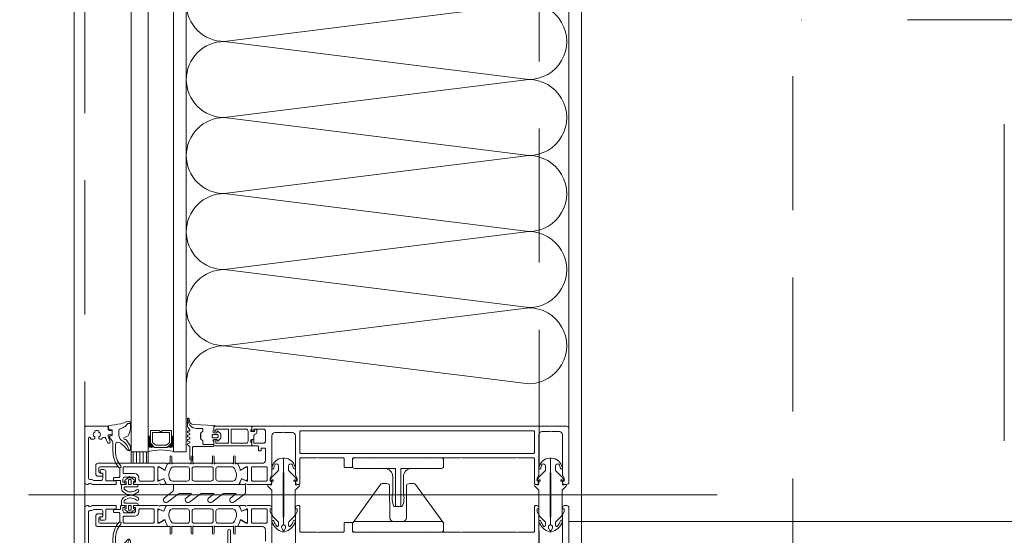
# Model space of a CAD drawing. Header units: millimetres. Extents: x 213386 to 459888, y 74252 to 208052.
# Tile 167 of 256: x 373011 to 373477, y 182188 to 182432. Entities that reach past the tile are written whole.
import ezdxf

# ---------------------------------------------------------------- set-up
doc = ezdxf.new("R2010")
doc.units = ezdxf.units.MM
for name, pattern in [('CK_Čerchovaná 50', [6, 3, -1.5, 0, -1.5]), ('DASHDOTX2', [2, 1, -0.5, 0, -0.5]), ('ČÁRKOVANÁ', [19.05, 12.7, -6.35])]:
    doc.linetypes.add(name, pattern=pattern)
doc.layers.get('Defpoints').update_dxf_attribs({"color": 255, "lineweight": 0})
for name, color, linetype, lineweight in [('FASÁDA DETAILNÍ', 255, 'Continuous', 0), ('HU-osy', 255, 'DASHDOTX2', 0), ('KOTY 50', 255, 'Continuous', 0), ('NOVA', 255, 'Continuous', 0), ('TENKA', 255, 'Continuous', 0)]:
    doc.layers.add(name, color=color, linetype=linetype, lineweight=lineweight)
doc.layers.get('KOTY 50').off()
doc.styles.add('CS-ROMANS', font='romans.shx', dxfattribs={"width": 0.75, "oblique": 5})
doc.dimstyles.new('A_KÓTA_50', dxfattribs={"dimtxt": 110, "dimasz": 2, "dimexe": 100, "dimexo": 1500, "dimgap": 40, "dimtad": 1, "dimrnd": 1, "dimdsep": 46, "dimtxsty": 'CS-ROMANS', "dimblk": 'KOT_CARA20', "dimcen": 45, "dimse1": 1, "dimse2": 1, "dimclrd": 256, "dimclre": 256, "dimclrt": 256, "dimadec": 0, "dimazin": 0, "dimtfac": 1, "dimtix": 1, "dimtmove": 2, "dimatfit": 3, "dimldrblk": 'OBLIQUE', "dimfxl": 100, "dimtolj": 1, "dimarcsym": 0})

# ---------------------------------------------------------------- blocks, each defined once
blk = doc.blocks.new('nesystémový nástavec 18')
for p, q in [((-18, 6.8), (-18, 8.8)), ((-17.5, 9.3), (-15.36, 9.3)), ((-17, 6.3), (-17.5, 6.3)), ((-11, 8), (-17, 8)), ((-17, 8), (-17, 6.3)), ((-15.36, 9.3), (0, 9.3)), ((-11, 1.3), (-11, 8)), ((-2.8, 8), (-9.7, 8)), ((-9.7, 1.3), (-9.7, 8)), ((-1.8, 2.3), (-1.8, 7)), ((-0.5, 7.3), (-0.5, 6.8)), ((0, 9.3), (0, 7.8)), ((0, 6.3), (0.55, 6.3)), ((0.55, 6.3), (0.95, 5.9)), ((0.95, 5.9), (0.95, 4.8)), ((0.95, 4.8), (0.95, 4.14)), ((-18, 0.5), (-18, 1.8)), ((-17.5, 2.3), (-17, 2.3)), ((-1.8, 0), (-17.5, 0)), ((-17, 2.3), (-17, 1.3)), ((-17, 1.3), (-11, 1.3)), ((-9.7, 1.3), (-2.8, 1.3)), ((0, 0), (-1.8, 0)), ((-0.4, 2.23), (-0.5, 2.04)), ((-0.5, 2.04), (-0.5, 2)), ((1.2, 2.44), (0, 2.44)), ((0, 1.5), (0, 0)), ((0.95, 4.14), (1.2, 4.14)), ((1.2, 1.85), (1.2, 2.44)), ((1.4, 3.94), (1.4, 3.84)), ((1.6, 3.64), (1.6, 3.64)), ((1.8, 1.37), (1.7, 1.35)), ((2.25, 1.63), (1.8, 1.37)), ((2.4, 2.84), (2.4, 1.89))]:
    blk.add_line(p, q)
for centre, radius, start, end in [((-17.5, 8.8), 0.5, 90, 180), ((-17.5, 6.8), 0.5, 180.0012, 269.9988), ((-15.36, 9.8), 0.5, 270, 270.084), ((-2.8, 7), 1, 0, 90), ((0, 7.3), 0.5, 89.9955, 180.0071), ((0, 6.8), 0.5, 179.9949, 270.006), ((0.75, 4.8), 0.2, 359.9656, 0.0344), ((-17.5, 1.8), 0.5, 89.999, 180.0002), ((-17.5, 0.5), 0.5, 180, 270), ((-2.8, 2.3), 1, 270, 0), ((0, 2), 0.5, 179.9716, 270.0327), ((0, 1.94), 0.5, 89.9975, 144.0007), ((1.2, 3.94), 0.2, 359.9707, 90.0249), ((1.7, 1.85), 0.5, 179.9991, 270), ((1.6, 3.84), 0.2, 179.9737, 270.035), ((1.6, 2.84), 0.8, 0.0065, 89.9919), ((2.1, 1.89), 0.3, 299.9815, 0.0183)]:
    blk.add_arc(centre, radius, start, end)
blk = doc.blocks.new('284336')
for points in [[(-0.7, -9.6), (-10, -9.6, 0.414511), (-10.51, -10.11), (-10.51, -15.51, -1), (-11.69, -15.51), (-11.69, -9.6), (-12.69, -8.95, -0.668884), (-12.6, -8.23), (-11.99, -8.01, 0.766384), (-11.99, -7.21), (-12.6, -6.99, -0.76831), (-12.6, -6.23), (-11.99, -6.01, 0.766384), (-11.99, -5.21), (-12.6, -4.99, -0.76831), (-12.6, -4.23), (-11.99, -4.01, 0.766384), (-11.99, -3.21), (-12.6, -2.99, -0.877523), (-12.5, -2.22), (-12.1, -2.22, 0.698129), (-11.83, -1.5, -0.220231), (-12.89, 0.78), (-12.89, 3.45, -0.157143), (-12.82, 3.68), (-12.69, 3.42, -0.067482), (-12.48, 2.53, 0.393136), (-8.66, -1.02), (-6.1, -1.02, -0.414214), (-5.61, -1.51), (-5.61, -2.22, -0.267949), (-5.85, -2.65), (-6.35, -2.93, 0.267949), (-6.61, -3.38), (-6.61, -5.84, 0.267949), (-6.35, -6.29), (-5.85, -6.57, -0.267949), (-5.61, -7), (-5.61, -8.11, 0.414215), (-5.1, -8.62), (-0.41, -8.62), (-0.41, -9.31, -0.414212), (-0.7, -9.6)], [(-0.41, 0), (-0.41, -2, 0.990243), (-0.4, -3.02), (0.9, -3.02, 0.414214), (1.21, -2.71), (1.21, -2.61, -0.668123), (1.71, -2.4), (2.75, -3.45, -0.199004), (2.89, -3.79), (2.89, -5.43, -0.199038), (2.75, -5.77), (1.71, -6.82, -0.668191), (1.21, -6.61), (1.21, -6.51, 0.414214), (0.9, -6.2), (-0.4, -6.2, 0.990269), (-0.41, -7.22), (-0.41, -8.6), (-5.1, -8.6, -0.414215), (-5.59, -8.11), (-5.59, -7, 0.267949), (-5.84, -6.56), (-6.34, -6.27, -0.267949), (-6.59, -5.84), (-6.59, -3.38, -0.267949), (-6.34, -2.95), (-5.84, -2.66, 0.267949), (-5.59, -2.22), (-5.59, -1.51, 0.414214), (-6.1, -1), (-8.66, -1, -0.393156), (-12.46, 2.53, 0.067572), (-12.67, 3.43), (-12.8, 3.7, -0.637545), (-12.12, 3.53), (-11.92, 2.53, 0.344315), (-10.06, 0.91), (0, 0.38, -0.406913), (0.39, 0), (-0.41, 0)], [(1.7, -4.31, 0.414235), (1.2, -3.81), (-0.7, -3.81, 0.414214), (-1.2, -4.31), (-1.2, -4.91, 0.414214), (-0.7, -5.41), (1.2, -5.41, 0.414235), (1.7, -4.91), (1.7, -4.31)]]:
    blk.add_lwpolyline(points, format="xyb", close=True)
blk = doc.blocks.new('433270')
blk.add_lwpolyline([(1, 0, 0.414364), (0, -1), (0, -1.4, 0.255924), (0.23, -1.83, -0.547723), (0.23, -3.17, 0.255924), (0, -3.6), (0, -14.6, 0.414214), (0.3, -14.9), (1.2, -14.9, 0.414214), (1.7, -14.4), (1.7, -10.3, -0.414214), (2, -10), (6, -10, 0.414248), (7, -9), (7, -7.7, 0.414179), (6.5, -7.2), (5.7, -7.2, 0.414232), (5.4, -7.5), (5.4, -8.2, -0.414198), (5.1, -8.5), (2.8, -8.5, -0.414204), (1.8, -7.5), (1.8, -4.49, -0.147432), (1.97, -3.94, 0.147461), (2.4, -2.5), (2.4, -2.3, -0.414214), (2.9, -1.8), (21.87, -1.8, -0.668178), (22.22, -2.65), (22.16, -2.72, 1), (21.59, -3.29), (21.52, -3.35, 0.198912), (21.38, -3.71), (21.38, -4.05, 0.414214), (22.08, -4.75), (22.38, -4.75, 0.576988), (22.64, -4.3, -0.311246), (24.56, -4.3, 0.576988), (24.82, -4.75), (25.3, -4.75, -0.260065), (25.3, -6.65), (24.82, -6.65, 0.576988), (24.56, -7.1, -0.311246), (22.64, -7.1, 0.576988), (22.38, -6.65), (22.08, -6.65, 0.414214), (21.38, -7.35), (21.38, -7.61, 0.267949), (21.63, -8.04), (21.89, -8.2, -0.637047), (21.73, -10), (19.83, -10.7, 0.315299), (19.5, -11.17), (19.5, -11.49, 0.520567), (20.17, -11.96), (22.83, -10.99, -0.520567), (23.5, -11.46), (23.5, -12.5, 0.414062), (24, -13), (25, -13, 0.414186), (25.5, -12.5), (25.5, -11.5, -0.414182), (26, -11), (27, -11, 0.414214), (27.5, -10.5), (27.5, -0.5, 0.414214), (27, 0), (1, 0)], format="xyb", close=True)
blk = doc.blocks.new('284325')
for points in [[(0.84, -5.23, -0.560316), (0.94, -4.73), (1.94, -4.36, 0.3153), (2.14, -4.08), (2.14, -1.89, 0.451558), (1.8, -1.59), (0.9, -1.7, -0.399586), (0.57, -1.46), (0.3, -0.07, -0.415977), (0.53, 0.29, 0.024107), (6.15, 1.24, 0.076636), (8.99, 2.34, -0.577615), (10.79, 1.3), (10.02, 1.37, 0.283171), (9.08, 0.9, -0.168429), (7.07, -0.74), (5.9, -1.16, 0.315302), (5.24, -2.1), (5.24, -4.21, 0.269719), (6.76, -6.82, -0.194797), (10.18, -11.53, -0.342663), (9.17, -11.17, 0.119207), (5.43, -7.59, 0.578571), (3.63, -8.62), (3.63, -11.77, 0.176415), (6.16, -18.72, -1), (5.24, -19.49, -0.176415), (2.43, -11.77), (2.43, -8.89, 0.208286), (0.84, -5.23)], [(8.95, -6.65), (10.32, -8.78, -0.134555), (10.79, -10.63, -0.339795), (10.19, -11.53, 0.194788), (6.76, -6.81, -0.269736), (5.25, -4.21), (5.25, -2.1, -0.315302), (5.9, -1.17), (7.07, -0.74, 0.168429), (9.09, 0.89, -0.283167), (10.01, 1.36), (10.79, 1.29), (10.79, -0.74, -0.070852), (10.71, -1.3), (9.95, -3.93, -0.241839), (9.08, -4.83), (7.93, -5.22, 0.836024), (8.08, -6.19), (8.11, -6.19, -0.255349), (8.95, -6.65)]]:
    blk.add_lwpolyline(points, format="xyb", close=True)
blk = doc.blocks.new('*U4004')
for points in [[(0, 0, 0.414243), (0.1, 0.1), (0, 0.9, -1.0001), (0.2, 0.9), (0.1, 0.1, 0.414228), (0.2, 0, 0.414228)], [(0.2, 0, 0.414243), (0.3, 0.1), (0.2, 0.9, -1.0001), (0.4, 0.9), (0.3, 0.1, 0.414228), (0.4, 0, 0.414228)], [(0.4, 0, 0.414243), (0.5, 0.1), (0.4, 0.9, -1.0001), (0.6, 0.9), (0.5, 0.1, 0.414228), (0.6, 0, 0.414228)], [(0.6, 0, 0.414243), (0.7, 0.1), (0.6, 0.9, -1.0001), (0.8, 0.9), (0.7, 0.1, 0.414228), (0.8, 0, 0.414228)], [(0.8, 0, 0.414243), (0.9, 0.1), (0.8, 0.9, -1.0001), (1, 0.9), (0.9, 0.1, 0.414228), (1, 0, 0.414228)], [(1, 0, 0.414243), (1.1, 0.1), (1, 0.9, -1.0001), (1.2, 0.9), (1.1, 0.1, 0.414228), (1.2, 0, 0.414228)], [(1.2, 0, 0.414243), (1.3, 0.1), (1.2, 0.9, -1.0001), (1.4, 0.9), (1.3, 0.1, 0.414228), (1.4, 0, 0.414228)], [(1.4, 0, 0.414243), (1.5, 0.1), (1.4, 0.9, -1.0001), (1.6, 0.9), (1.5, 0.1, 0.414228), (1.6, 0, 0.414228)], [(1.6, 0, 0.414243), (1.7, 0.1), (1.6, 0.9, -1.0001), (1.8, 0.9), (1.7, 0.1, 0.414228), (1.8, 0, 0.414228)], [(1.8, 0, 0.414243), (1.9, 0.1), (1.8001, 0.9, -1.0001), (2, 0.9), (1.9001, 0.1, 0.414228), (2, 0, 0.414228)]]:
    blk.add_lwpolyline(points, format="xyb")
blk = doc.blocks.new('244748_a')
blk.add_lwpolyline([(8.32, -1.69, 0.082248), (6.34, -0.9, -1.09695), (6.94, -0.1, -0.315353), (11.26, -5.15, -0.480529), (10.87, -5.64), (4.27, -5.64), (4.08, -5.45), (-16.53, -5.45), (-16.72, -5.64), (-20.43, -5.64, 0.574019), (-21.93, -4.78), (-22.99, -5.4, 0.524827), (-22.99, -5.9), (-21.93, -6.52, 0.574021), (-20.43, -5.66), (-16.72, -5.66), (-16.53, -5.85), (4.08, -5.85), (4.27, -5.66), (10.87, -5.66, -0.480529), (11.26, -6.15, -0.326229), (6.88, -11.09, -1.09695), (6.28, -10.3, 0.081457), (8.32, -9.61, 0.599203), (7.48, -8.05), (5.52, -8.05, 0.198965), (5.17, -8.2), (2.22, -11.15), (0.93, -12.01, -0.738038), (0.51, -11.62), (0.87, -11, 1), (0.35, -10.7), (0, -11.3), (-0.98, -11.3, 0.619205), (-1.45, -12.06), (-1.28, -12.43, -0.808139), (-2.04, -13.04), (-3.63, -11.44, 0.198906), (-4.34, -11.15), (-14.99, -11.15, -0.198936), (-16.76, -10.42), (-18.98, -8.2, 0.198942), (-19.33, -8.05), (-20.67, -8.05, 0.500217), (-21.09, -8.73, 0.122037), (-18.5, -10.27, -1.093735), (-19.1, -11.07, -0.240768), (-23.7, -6.07, -0.106226), (-23.7, -5.23, -0.256232), (-19, -0.13, -1.093735), (-18.4, -0.92, 0.116856), (-21.09, -2.57, 0.500217), (-20.67, -3.25), (-19.33, -3.25, 0.198942), (-18.98, -3.1), (-16.75, -0.88, -0.198936), (-14.99, -0.15), (-4.34, -0.15, 0.198907), (-3.63, 0.14), (-2.04, 1.74, -0.808139), (-1.28, 1.13), (-1.45, 0.76, 0.619205), (-0.98, 0), (0, 0), (0.35, -0.6, 1), (0.87, -0.3), (0.51, 0.32, -0.738038), (0.93, 0.71), (2.22, -0.15), (5.17, -3.1, 0.198965), (5.52, -3.25), (7.48, -3.25, 0.599203)], format="xyb", close=True)
blk = doc.blocks.new('236134_0100_s_v')
for points in [[(22.8, -23), (22.8, -5), (42, -5, 0.414214), (43, -4), (43, -1, 0.414214), (42, 0), (1, 0, 0.414214), (0, -1), (0, -4, 0.414214), (1, -5), (20.2, -5), (20.2, -23)], [(15, -5, -0.414214), (19, -9), (19, -16.57, 0.165764), (19.53, -23), (23.47, -23, 0.165764), (24, -16.57), (24, -9, -0.414214), (28, -5)]]:
    blk.add_lwpolyline(points, format="xyb")
blk = doc.blocks.new('236134_0200_s_v')
for points in [[(19.58, 5, -0.41166), (17.58, 6.98), (17.45, 22.25, 0.344217), (17.07, 22.73), (16, 23), (14, 23, 0.240828), (13.19, 22.59), (0.19, 4.59)], [(23.42, 5, 0.41166), (25.42, 6.98), (25.55, 22.25, -0.344217), (25.93, 22.73), (27, 23), (29, 23, -0.240828), (29.81, 22.59), (42.81, 4.59)]]:
    blk.add_lwpolyline(points, format="xyb")
blk.add_lwpolyline([(42, 5), (1, 5, 0.414214), (0, 4), (0, 1, 0.414214), (1, 0), (42, 0, 0.414214), (43, 1), (43, 4, 0.414214)], format="xyb", close=True)
blk = doc.blocks.new('288126')
for points in [[(-16.5, 0), (16.5, 0)], [(-21.36, -6.34), (-17.8, -3.69)], [(-14.71, -4.5), (-19.87, -8.34)], [(-17, -2.08), (-17, -0.5)], [(-8.83, -4.3), (-14.11, -4.3)], [(-4.31, -4.5), (-9.47, -8.34)], [(1.81, -4.3), (-3.71, -4.3)], [(6.33, -4.5), (1.14, -8.37)], [(12.21, -4.3), (6.93, -4.3)], [(16.6, -4.6), (11.54, -8.37)], [(17, -0.5), (17, -3.8)], [(-10.96, -6.34), (-8.71, -4.66)], [(-0.35, -6.36), (1.93, -4.66)], [(10.05, -6.36), (12.33, -4.66)]]:
    blk.add_lwpolyline(points)
for centre, radius, start, end in [((16.5, -0.5), 0.5, 0, 90), ((-16.5, -0.5), 0.5, 90, 180), ((16, -3.8), 1, 306.7059, 0), ((-20.61, -7.34), 1.25, 126.7059, 306.7059), ((-10.21, -7.34), 1.25, 126.7059, 306.7059), ((0.4, -7.37), 1.25, 126.7059, 306.7059), ((10.8, -7.37), 1.25, 126.7059, 306.7059)]:
    blk.add_arc(centre, radius, start, end)
at = {"extrusion": (0, 0, -1)}
for centre, radius, start, end in [((19, -2.08), 2, 180, 233.2941), ((14.11, -5.3), 1, 53.2941, 90), ((8.83, -4.5), 0.2, 90, 233.2941), ((3.71, -5.3), 1, 53.2941, 90), ((-1.81, -4.5), 0.2, 90, 233.2941), ((-6.93, -5.3), 1, 53.2941, 90), ((-12.21, -4.5), 0.2, 90, 233.2941)]:
    blk.add_arc(centre, radius, start, end, dxfattribs=at)
blk = doc.blocks.new('246426')
for points in [[(-1.84, 0.64), (-2.86, -0.38, 0.198926), (-3.15, -1.09), (-3.15, -2.31, 0.198926), (-2.86, -3.02), (-1.84, -4.04, 0.637051), (-1.5, -3.92), (-1.45, -3.4), (-0.3, -3.4, -0.41484), (0, -3.7), (0, -5.19, 0.414232), (0.5, -5.69), (2.14, -5.69, 0.071862), (2.2, -5.68, 0.157876), (3.73, -4.64, 0.360336), (3.48, 2.39, 0.964062), (2.54, 1.48, -0.403385), (2.25, -4.34, -0.190964), (2.11, -4.39), (1.7, -4.39, -0.414214), (1.2, -3.89), (1.2, 1.31, 0.414201), (0.2, 2.31), (0, 2.31), (0, 0.3, -0.414214), (-0.3, 0), (-1.45, 0), (-1.5, 0.52, 0.637051), (-1.84, 0.64)], [(-2.25, -1.4, -0.414214), (-1.85, -1), (-0.4, -1, -0.414214), (0, -1.4), (0, -2, -0.414214), (-0.4, -2.4), (-1.85, -2.4, -0.414214), (-2.25, -2), (-2.25, -1.4)]]:
    blk.add_lwpolyline(points, format="xyb", close=True)
blk = doc.blocks.new('A$C29162560')
at = {"layer": 'FASÁDA DETAILNÍ'}
h = blk.add_hatch(dxfattribs=at)
h.set_pattern_fill('ANSI31', color=256, scale=0.5, angle=585)
h.set_pattern_definition([(270, (66475.357, -30024.4212), (1.5875, -8e-16), [])])
h.paths.add_polyline_path([(-905, -19710), (-905, -19704.5), (-913, -19704.5), (-913, -19710)])
for p, q in [((-913, -19704.5), (-913, -19295.5)), ((-905, -19295.5), (-905, -19704.5)), ((-893, -19704.5), (-893, -19295.5)), ((-887, -19295.5), (-887, -19704.5)), ((-905, -19704.5), (-913, -19704.5)), ((-887, -19704.5), (-893, -19704.5)), ((-635.88, -19725), (-961.57, -19725))]:
    blk.add_line(p, q, dxfattribs=at)
for points in [[(25640, -21740), (-940, -21740), (-940, 1940), (25640, 1940)], [(25400, -21500), (-700, -21500), (-700, 1700), (25400, 1700)], [(-894, -19694.5), (-894, -19700.5), (-896, -19702.5), (-902, -19702.5), (-904, -19700.5), (-904, -19694.5), (-899.5, -19694.5), (-899.5, -19695), (-898.5, -19695), (-898.5, -19694.5)], [(-903, -19695.5), (-895, -19695.5), (-895, -19700.09), (-896.41, -19701.5), (-901.45, -19701.5), (-903, -19700.09)], [(-913, -19710), (-913, -19704.5), (-905, -19704.5), (-905, -19710)]]:
    blk.add_lwpolyline(points, close=True, dxfattribs=at)
at = {"layer": 'FASÁDA DETAILNÍ', "linetype": 'ČÁRKOVANÁ', "ltscale": 5}
for points in [[(25635, -21735), (-935, -21735), (-935, 1935), (25635, 1935)], [(25420, -21520), (-720, -21520), (-720, 1720), (25420, 1720)], [(25300, -21400), (-600, -21400), (-600, 1600), (25300, 1600)]]:
    blk.add_lwpolyline(points, close=True, dxfattribs=at)
at = {"layer": 'FASÁDA DETAILNÍ'}
blk.add_lwpolyline([(-706, -19693.5), (-706, -19306.5)], dxfattribs=at)
for points in [[(-707, -19692.5), (-855.5, -19692.5, 0.414214), (-856, -19693), (-856, -19694.3, 0.41422), (-855.5, -19694.8), (-855, -19694.8), (-855, -19693.8), (-850.5, -19693.8, -0.414214), (-849.5, -19694.8), (-849.5, -19699.5, -0.414214), (-850.5, -19700.5), (-855, -19700.5), (-855, -19698.8), (-855.5, -19698.8, 0.414201), (-856, -19699.3), (-856, -19701.3, 0.414214), (-855.5, -19701.8), (-853.36, -19701.8, -0.414214), (-852.86, -19702.3), (-852.86, -19704.1), (-851.61, -19704.1), (-851.61, -19702.9), (-849.8, -19702.9, -0.414214), (-849.5, -19703.2), (-849.5, -19708.5, -0.414167), (-851, -19710), (-858, -19710), (-862.1, -19710, 0.57735), (-862.44, -19710.6), (-861.95, -19711.46), (-861.52, -19712.96, 0.488701), (-861.08, -19713.13), (-858.61, -19711.7), (-858.19, -19711.7, -0.432566), (-858, -19711.9), (-858, -19718.2, -0.548397), (-858.28, -19718.39), (-860.66, -19717.32, 0.425336), (-860.93, -19717.43), (-861.75, -19719.45, 0.531563), (-861.38, -19720), (-859.31, -19720, 0.231306), (-859.07, -19719.89, -0.306185), (-858.76, -19719.78), (-858, -19720), (-847.49, -19720, 0.414214), (-846.49, -19719), (-846.49, -19718.5), (-847.29, -19718.5), (-847.29, -19717), (-846.63, -19715.86, 0.13165), (-846.5, -19715.36), (-846.5, -19696.99, -0.414214), (-845, -19695.49), (-841.5, -19695.49, -0.399985), (-840.5, -19695.49), (-836.8, -19695.49, -0.414214), (-835.3, -19696.99), (-835.3, -19715.36, 0.13165), (-835.17, -19715.86), (-834.51, -19717), (-834.51, -19718.5), (-835.31, -19718.5), (-835.31, -19719, 0.414214), (-834.31, -19720), (-833.8, -19720, 0.414214), (-833.3, -19719.5), (-833.3, -19707.9, -0.414214), (-832.8, -19707.4), (-825.4, -19707.4, -0.399985), (-824.4, -19707.4), (-812.8, -19707.4, -0.414214), (-812.3, -19707.9), (-812.3, -19711.5, 0.414214), (-811.8, -19712), (-808.8, -19712, 0.414214), (-808.3, -19711.5), (-808.3, -19707.9, -0.414214), (-807.8, -19707.4), (-800.5, -19707.4, -0.38324), (-799.5, -19707.4), (-774, -19707.4, -0.38324), (-773, -19707.4), (-757.5, -19707.4, -0.38324), (-756.5, -19707.4), (-731, -19707.4, -0.38324), (-730, -19707.4), (-722.7, -19707.4, -0.414214), (-722.2, -19707.9), (-722.2, -19719.5, 0.414214), (-721.7, -19720), (-721.2, -19720, 0.414214), (-720.2, -19719), (-720.2, -19718.5), (-721, -19718.5), (-721, -19717), (-720.33, -19715.85, 0.116937), (-720.2, -19715.35), (-720.2, -19696.49, -0.414232), (-718.7, -19694.99), (-714.99, -19694.99, -0.399985), (-713.99, -19694.99), (-710.5, -19694.99, -0.414232), (-709, -19696.49), (-709, -19715.35, 0.116937), (-708.87, -19715.85), (-708.2, -19717), (-708.2, -19718.5), (-709, -19718.5), (-709, -19719, 0.414214), (-708, -19720), (-707, -19720, 0.414214), (-706, -19719), (-706, -19693.5, 0.414214), (-707, -19692.5)], [(-832.8, -19694.6), (-722.7, -19694.6, -0.414214), (-722.2, -19695.1), (-722.2, -19704.8, -0.414214), (-722.7, -19705.3), (-832.8, -19705.3, -0.414214), (-833.3, -19704.8), (-833.3, -19695.1, -0.414214), (-832.8, -19694.6)], [(-862.34, -19720), (-874.25, -19720), (-896.16, -19720, -0.305837), (-896.62, -19719.69), (-897.55, -19717.4, 0.425336), (-897.81, -19717.29), (-899.43, -19718.01, -0.543753), (-900.49, -19717.32), (-900.49, -19712.42, -0.578182), (-899.59, -19711.9), (-897.4, -19713.16, 0.488505), (-896.96, -19712.99), (-896.52, -19711.47), (-895.76, -19710.15, -0.282478), (-895.49, -19710), (-895.04, -19710, 1.447009), (-894.69, -19709.87), (-894.69, -19706.9, -1), (-893.89, -19706.9), (-893.89, -19709.87, 1.447009), (-893.54, -19710), (-885, -19710, 1.447009), (-884.65, -19709.87), (-884.65, -19706.9, -1), (-883.85, -19706.9), (-883.85, -19709.87, 1.447009), (-883.5, -19710), (-875, -19710, 1.447009), (-874.65, -19709.87), (-874.65, -19706.9, -1), (-873.85, -19706.9), (-873.85, -19709.87, 1.447009), (-873.5, -19710), (-864.96, -19710, 1.447009), (-864.61, -19709.87), (-864.61, -19706.9, -1), (-863.81, -19706.9), (-863.81, -19709.87, 1.447009), (-863.46, -19710), (-863.01, -19710, -0.282478), (-862.74, -19710.15), (-861.98, -19711.47), (-861.54, -19712.99, 0.488505), (-861.1, -19713.16), (-858.91, -19711.9, -0.578182), (-858.01, -19712.42), (-858.01, -19717.32, -0.543753), (-859.07, -19718.01), (-860.69, -19717.29, 0.425336), (-860.95, -19717.4), (-861.88, -19719.69, -0.305837), (-862.34, -19720)], [(-900.5, -19720), (-911.5, -19720, -0.414426), (-912, -19719.5), (-912, -19719.01), (-911, -19719.01), (-911, -19717.51, 0.414214), (-912, -19716.51), (-913.5, -19716.51, 0.399985), (-914.5, -19716.51), (-916, -19716.51, 0.414214), (-917, -19717.51), (-917, -19719), (-916, -19719), (-916, -19719.5, -0.414456), (-916.5, -19720), (-917.8, -19720, -0.413971), (-918.1, -19719.7), (-918.1, -19718.5, 0.414214), (-918.4, -19718.2), (-921.4, -19718.2), (-921.4, -19717.2, -0.414214), (-920.9, -19716.7), (-919, -19716.7, 0.414214), (-918.5, -19716.2), (-918.5, -19712.7, 0.414206), (-919.5, -19711.7), (-927.8, -19711.7, 0.414206), (-928.3, -19712.2), (-928.3, -19714.1, 0.414219), (-927.8, -19714.6), (-927, -19714.6, -0.414214), (-926.5, -19715.1), (-926.5, -19715.6, -0.414214), (-927, -19716.1), (-928.8, -19716.1, -0.414214), (-929.8, -19715.1), (-929.8, -19711, -0.414214), (-928.8, -19710), (-900.5, -19710), (-896.4, -19710, -0.57735), (-896.05, -19710.6), (-896.55, -19711.46), (-896.98, -19712.96, -0.488701), (-897.42, -19713.13), (-899.88, -19711.7), (-900.31, -19711.7, 0.432566), (-900.5, -19711.9), (-900.5, -19718.2, 0.548397), (-900.22, -19718.39), (-897.83, -19717.32, -0.425336), (-897.57, -19717.43), (-896.75, -19719.45, -0.531563), (-897.12, -19720), (-899.19, -19720, -0.231306), (-899.42, -19719.89, 0.306185), (-899.74, -19719.78), (-900.5, -19720)], [(-902.7, -19711.7), (-916.4, -19711.7, 0.414214), (-916.9, -19712.2), (-916.9, -19714.41, 0.414214), (-916.4, -19714.91), (-911.43, -19714.91, -0.411139), (-909.4, -19716.91), (-909.4, -19717.9, 0.414214), (-908.9, -19718.4), (-902.7, -19718.4, 0.414214), (-902.2, -19717.9), (-902.2, -19712.2, 0.414214), (-902.7, -19711.7)], [(-893.45, -19718.4), (-886.55, -19718.4, 0.414218), (-885.55, -19717.4), (-885.55, -19712.6, 0.414218), (-886.55, -19711.6), (-892.91, -19711.6, 0.305619), (-894.3, -19712.54), (-895.08, -19714.46, 0.176429), (-895.15, -19716.51), (-894.88, -19717.36, 0.324916), (-893.45, -19718.4)], [(-883.25, -19718.4), (-875.25, -19718.4, 0.414214), (-874.25, -19717.4), (-874.25, -19712.6, 0.414214), (-875.25, -19711.6), (-883.25, -19711.6, 0.414214), (-884.25, -19712.6), (-884.25, -19717.4, 0.414214), (-883.25, -19718.4)], [(-871.95, -19718.4), (-865.05, -19718.4, 0.324916), (-863.62, -19717.36), (-863.35, -19716.51, 0.176429), (-863.42, -19714.46), (-864.2, -19712.54, 0.305619), (-865.59, -19711.6), (-871.95, -19711.6, 0.414218), (-872.95, -19712.6), (-872.95, -19717.4, 0.414218), (-871.95, -19718.4)], [(-848.7, -19717.9, -0.414214), (-849.2, -19718.4), (-855.7, -19718.4, -0.414214), (-856.2, -19717.9), (-856.2, -19712.2, -0.414214), (-855.7, -19711.7), (-849.2, -19711.7, -0.414214), (-848.7, -19712.2), (-848.7, -19717.9)], [(-900.5, -19730), (-911.5, -19730, 0.414426), (-912, -19730.5), (-912, -19730.99), (-911, -19730.99), (-911, -19732.49, -0.414214), (-912, -19733.49), (-913.5, -19733.49, -0.399985), (-914.5, -19733.49), (-916, -19733.49, -0.414214), (-917, -19732.49), (-917, -19731), (-916, -19731), (-916, -19730.5, 0.414456), (-916.5, -19730), (-917.8, -19730, 0.413971), (-918.1, -19730.3), (-918.1, -19731.5, -0.414214), (-918.4, -19731.8), (-921.4, -19731.8), (-921.4, -19732.8, 0.414214), (-920.9, -19733.3), (-919, -19733.3, -0.414214), (-918.5, -19733.8), (-918.5, -19737.3, -0.414206), (-919.5, -19738.3), (-927.8, -19738.3, -0.414206), (-928.3, -19737.8), (-928.3, -19735.9, -0.414219), (-927.8, -19735.4), (-927, -19735.4, 0.414214), (-926.5, -19734.9), (-926.5, -19734.4, 0.414214), (-927, -19733.9), (-928.8, -19733.9, 0.414214), (-929.8, -19734.9), (-929.8, -19739, 0.414214), (-928.8, -19740), (-900.5, -19740), (-896.4, -19740, 0.57735), (-896.05, -19739.4), (-896.55, -19738.54), (-896.98, -19737.04, 0.488701), (-897.42, -19736.87), (-899.88, -19738.3), (-900.31, -19738.3, -0.432566), (-900.5, -19738.1), (-900.5, -19731.8, -0.548397), (-900.22, -19731.61), (-897.83, -19732.68, 0.425336), (-897.57, -19732.57), (-896.75, -19730.55, 0.531563), (-897.12, -19730), (-899.19, -19730, 0.231306), (-899.42, -19730.11, -0.306185), (-899.74, -19730.22), (-900.5, -19730)], [(-902.7, -19738.3), (-916.4, -19738.3, -0.414214), (-916.9, -19737.8), (-916.9, -19735.59, -0.414214), (-916.4, -19735.09), (-911.43, -19735.09, 0.411139), (-909.4, -19733.09), (-909.4, -19732.1, -0.414214), (-908.9, -19731.6), (-902.7, -19731.6, -0.414214), (-902.2, -19732.1), (-902.2, -19737.8, -0.414214), (-902.7, -19738.3)], [(-862.34, -19730), (-874.25, -19730), (-896.16, -19730, 0.305837), (-896.62, -19730.31), (-897.55, -19732.6, -0.425336), (-897.81, -19732.71), (-899.43, -19731.99, 0.543753), (-900.49, -19732.68), (-900.49, -19737.58, 0.578182), (-899.59, -19738.1), (-897.4, -19736.84, -0.488505), (-896.96, -19737.01), (-896.52, -19738.53), (-895.76, -19739.85, 0.282478), (-895.49, -19740), (-895.04, -19740, -1.447009), (-894.69, -19740.13), (-894.69, -19743.1, 1), (-893.89, -19743.1), (-893.89, -19740.13, -1.447009), (-893.54, -19740), (-885, -19740, -1.447009), (-884.65, -19740.13), (-884.65, -19743.1, 1), (-883.85, -19743.1), (-883.85, -19740.13, -1.447009), (-883.5, -19740), (-875, -19740, -1.447009), (-874.65, -19740.13), (-874.65, -19743.1, 1), (-873.85, -19743.1), (-873.85, -19740.13, -1.447009), (-873.5, -19740), (-864.96, -19740, -1.447009), (-864.61, -19740.13), (-864.61, -19743.1, 1), (-863.81, -19743.1), (-863.81, -19740.13, -1.447009), (-863.46, -19740), (-863.01, -19740, 0.282478), (-862.74, -19739.85), (-861.98, -19738.53), (-861.54, -19737.01, -0.488505), (-861.1, -19736.84), (-858.91, -19738.1, 0.578182), (-858.01, -19737.58), (-858.01, -19732.68, 0.543753), (-859.07, -19731.99), (-860.69, -19732.71, -0.425336), (-860.95, -19732.6), (-861.88, -19730.31, 0.305837), (-862.34, -19730)], [(-893.45, -19731.6), (-886.55, -19731.6, -0.414218), (-885.55, -19732.6), (-885.55, -19737.4, -0.414218), (-886.55, -19738.4), (-892.91, -19738.4, -0.305619), (-894.3, -19737.46), (-895.08, -19735.54, -0.176429), (-895.15, -19733.49), (-894.88, -19732.64, -0.324916), (-893.45, -19731.6)], [(-883.25, -19731.6), (-875.25, -19731.6, -0.414214), (-874.25, -19732.6), (-874.25, -19737.4, -0.414214), (-875.25, -19738.4), (-883.25, -19738.4, -0.414214), (-884.25, -19737.4), (-884.25, -19732.6, -0.414214), (-883.25, -19731.6)], [(-871.95, -19731.6), (-865.05, -19731.6, -0.324916), (-863.62, -19732.64), (-863.35, -19733.49, -0.176429), (-863.42, -19735.54), (-864.2, -19737.46, -0.305619), (-865.59, -19738.4), (-871.95, -19738.4, -0.414218), (-872.95, -19737.4), (-872.95, -19732.6, -0.414218), (-871.95, -19731.6)], [(-848.7, -19732.1, 0.414214), (-849.2, -19731.6), (-855.7, -19731.6, 0.414214), (-856.2, -19732.1), (-856.2, -19737.8, 0.414214), (-855.7, -19738.3), (-849.2, -19738.3, 0.414214), (-848.7, -19737.8), (-848.7, -19732.1)]]:
    blk.add_lwpolyline(points, format="xyb", close=True, dxfattribs=at)
for points in [[(-849.5, -19746.8), (-849.5, -19741.5, 0.414167), (-851, -19740), (-858, -19740), (-862.1, -19740, -0.57735), (-862.44, -19739.4), (-861.95, -19738.54), (-861.52, -19737.04, -0.488701), (-861.08, -19736.87), (-858.61, -19738.3), (-858.19, -19738.3, 0.432566), (-858, -19738.1), (-858, -19731.8, 0.548397), (-858.28, -19731.61), (-860.66, -19732.68, -0.425336), (-860.93, -19732.57), (-861.75, -19730.55, -0.531563), (-861.38, -19730), (-859.31, -19730, -0.231306), (-859.07, -19730.11, 0.306185), (-858.76, -19730.22), (-858, -19730), (-847.49, -19730, -0.414214), (-846.49, -19731), (-846.49, -19731.5), (-847.29, -19731.5), (-847.29, -19733), (-846.63, -19734.14, -0.13165), (-846.5, -19734.64), (-846.5, -19753.01, 0.414214)], [(-835.3, -19753.01), (-835.3, -19734.64, -0.13165), (-835.17, -19734.14), (-834.51, -19733), (-834.51, -19731.5), (-835.31, -19731.5), (-835.31, -19731, -0.414214), (-834.31, -19730), (-833.8, -19730, -0.414214), (-833.3, -19730.5), (-833.3, -19742.1, 0.414214), (-832.8, -19742.6), (-825.4, -19742.6, 0.399985), (-824.4, -19742.6), (-812.8, -19742.6, 0.414214), (-812.3, -19742.1), (-812.3, -19738.5, -0.414214), (-811.8, -19738), (-808.8, -19738, -0.414214), (-808.3, -19738.5), (-808.3, -19742.1, 0.414214), (-807.8, -19742.6), (-800.5, -19742.6, 0.38324), (-799.5, -19742.6), (-774, -19742.6, 0.38324), (-773, -19742.6), (-757.5, -19742.6, 0.38324), (-756.5, -19742.6), (-731, -19742.6, 0.38324), (-730, -19742.6), (-722.7, -19742.6, 0.414214), (-722.2, -19742.1), (-722.2, -19730.5, -0.414214), (-721.7, -19730), (-721.2, -19730, -0.414214), (-720.2, -19731), (-720.2, -19731.5), (-721, -19731.5), (-721, -19733), (-720.33, -19734.15, -0.116937), (-720.2, -19734.65), (-720.2, -19753.51, 0.414232)], [(-709, -19753.51), (-709, -19734.65, -0.116937), (-708.87, -19734.15), (-708.2, -19733), (-708.2, -19731.5), (-709, -19731.5), (-709, -19731, -0.414214), (-708, -19730), (-707, -19730, -0.414214), (-706, -19731), (-706, -19756.5, -0.414214)]]:
    blk.add_lwpolyline(points, format="xyb", dxfattribs=at)
for centre, radius, start, end in [((-904.5, -19696.64), 0.596, 213.0366, 326.9634), ((-904.5, -19696.93), 0.596, 213.0366, 326.9634), ((-904.5, -19697.22), 0.596, 213.0366, 326.9634), ((-904.5, -19697.51), 0.596, 213.0366, 326.9634), ((-904.5, -19697.81), 0.596, 213.0366, 326.9634), ((-904.5, -19698.1), 0.596, 213.0366, 326.9634), ((-904.5, -19698.39), 0.596, 213.0366, 326.9634), ((-904.5, -19698.68), 0.596, 213.0366, 326.9634), ((-893.5, -19696.64), 0.596, 213.0366, 326.9634), ((-893.5, -19696.93), 0.596, 213.0366, 326.9634), ((-893.5, -19697.22), 0.596, 213.0366, 326.9634), ((-893.5, -19697.51), 0.596, 213.0366, 326.9634), ((-893.5, -19697.81), 0.596, 213.0366, 326.9634), ((-893.5, -19698.1), 0.596, 213.0366, 326.9634), ((-893.5, -19698.39), 0.596, 213.0366, 326.9634), ((-893.5, -19698.68), 0.596, 213.0366, 326.9634), ((-904.5, -19698.98), 0.596, 213.0366, 326.9634), ((-904.5, -19699.27), 0.596, 213.0366, 326.9634), ((-904.5, -19699.56), 0.596, 213.0366, 326.9634), ((-904.5, -19699.85), 0.596, 213.0366, 326.9634), ((-904.5, -19700.15), 0.596, 213.0366, 326.9634), ((-904.36, -19700.16), 0.879, 223.5036, 316.0051), ((-904.21, -19700.07), 1.26, 231.5004, 308.0344), ((-904.08, -19699.91), 1.71, 237.3143, 302.7051), ((-903.93, -19699.66), 2.25, 241.5972, 298.4727), ((-903.76, -19699.32), 2.9, 244.7048, 294.6933), ((-903.65, -19698.95), 3.55, 247.591, 292.7062), ((-899, -19726.39), 22.7, 74.6728, 105.3272), ((-894.35, -19698.95), 3.55, 247.2938, 292.409), ((-894.24, -19699.32), 2.9, 245.3067, 295.2952), ((-894.07, -19699.66), 2.25, 241.5273, 298.4028), ((-893.92, -19699.91), 1.71, 237.2949, 302.6857), ((-893.79, -19700.07), 1.26, 231.9656, 308.4996), ((-893.64, -19700.16), 0.879, 223.9949, 316.4964), ((-893.5, -19698.98), 0.596, 213.0366, 326.9634), ((-893.5, -19699.27), 0.596, 213.0366, 326.9634), ((-893.5, -19699.56), 0.596, 213.0366, 326.9634), ((-893.5, -19699.85), 0.596, 213.0366, 326.9634), ((-893.5, -19700.15), 0.596, 213.0366, 326.9634)]:
    blk.add_arc(centre, radius, start, end, dxfattribs=at)
at = {"layer": 'FASÁDA DETAILNÍ', "xscale": 179.9999932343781, "yscale": 179.9999932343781, "zscale": 179.9999932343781, "rotation": 270}
blk.add_blockref('*U4004', (-887, -19312.33), dxfattribs=at)
at = {"layer": 'FASÁDA DETAILNÍ'}
for name, p in [('284336', (-873.59, -19692.5)), ('284325', (-924.14, -19692.5)), ('236134_0100_s_v', (-808.3, -19707.4)), ('288126', (-876.01, -19720)), ('236134_0200_s_v', (-808.3, -19742.6))]:
    blk.add_blockref(name, p, dxfattribs=at)
for name, p, rotation in [('433270', (-935, -19720), 90), ('246426', (-912, -19720), 270)]:
    blk.add_blockref(name, p, dxfattribs=dict(at, rotation=rotation))
for name, p, xscale, rotation in [('nesystémový nástavec 18', (-856, -19692.5), -1, 180), ('244748_a', (-835.34, -19718.78), -1, 270), ('244748_a', (-709.04, -19718.78), -1, 270), ('246426', (-912, -19730), -1, 270), ('433270', (-935, -19730), -1.000000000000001, 90), ('284325', (-924.14, -19757.5), -1, 180), ('284336', (-855.59, -19757.5), -1, 180)]:
    blk.add_blockref(name, p, dxfattribs=dict(at, xscale=xscale, rotation=rotation))
blk = doc.blocks.new('KOT_CARA20')
for p, q in [((0, 20), (0, -20)), ((0, 0), (14.14, 14.14)), ((0, 0), (-14.14, -14.14))]:
    blk.add_line(p, q)
blk = doc.blocks.new('*D3950')
at = {"lineweight": -2, "transparency": 16777216}
blk.add_line((373745.55, 181384.15), (373745.55, 202680.15), dxfattribs=at)
at = {"layer": 'Defpoints', "color": 0, "transparency": 16777216}
for p in [(373428.86, 202682.15), (373745.55, 202682.15), (373010.82, 181382.15)]:
    blk.add_point(p, dxfattribs=at)
at = {"lineweight": -2, "transparency": 16777216, "xscale": 2, "yscale": 2, "zscale": 2}
for p, rotation in [((373745.55, 202682.15), 90), ((373745.55, 181382.15), 270)]:
    blk.add_blockref('KOT_CARA20', p, dxfattribs=dict(at, rotation=rotation))
at = {"transparency": 16777216, "insert": (373643.05, 192725.83), "char_height": 110, "attachment_point": 5, "rotation": 90, "style": 'CS-ROMANS'}
blk.add_mtext('\\A1;21300', dxfattribs=at)
blk = doc.blocks.new('_OBLIQUE')
at = {"color": 0, "linetype": 'ByBlock', "ltscale": 15}
blk.add_line((-0.5, -0.5), (0.5, 0.5), dxfattribs=at)
blk = doc.blocks.new('ztužení sloupů 2')
at = {"layer": 'HU-osy', "ltscale": 100}
blk.add_line((141662.78, 176987.86), (140895.42, 176987.86), dxfattribs=at)

msp = doc.modelspace()

# ---------------------------------------------------------------- linework, layer by layer
at = {"layer": 'NOVA'}
msp.add_line((373576.638, 182194.654), (373270.638, 182194.654), dxfattribs=at)
at = {"layer": 'TENKA', "linetype": 'CK_Čerchovaná 50', "ltscale": 50}
msp.add_line((373476.638, 180432.154), (373476.638, 203632.154), dxfattribs=at)

# ---------------------------------------------------------------- block references
at = {"layer": 'KOTY 50'}
msp.add_blockref('ztužení sloupů 2', (232468.311, 5444.296), dxfattribs=at)
at = {"layer": 'NOVA'}
msp.add_blockref('A$C29162560', (373976.638, 201932.154), dxfattribs=at)

# ---------------------------------------------------------------- dimensions: what is measured, and where the dimension line sits
dim = msp.add_linear_dim(base=(373745.548, 202682.154), p1=(373010.825, 181382.154), p2=(373428.861, 202682.154), angle=90, dimstyle='A_KÓTA_50')
dim.commit()
dim.dimension.update_dxf_attribs({"geometry": '*D3950', "text_midpoint": (373643.048, 192725.83), "dimtype": 160})

doc.saveas('drawing.dxf')
